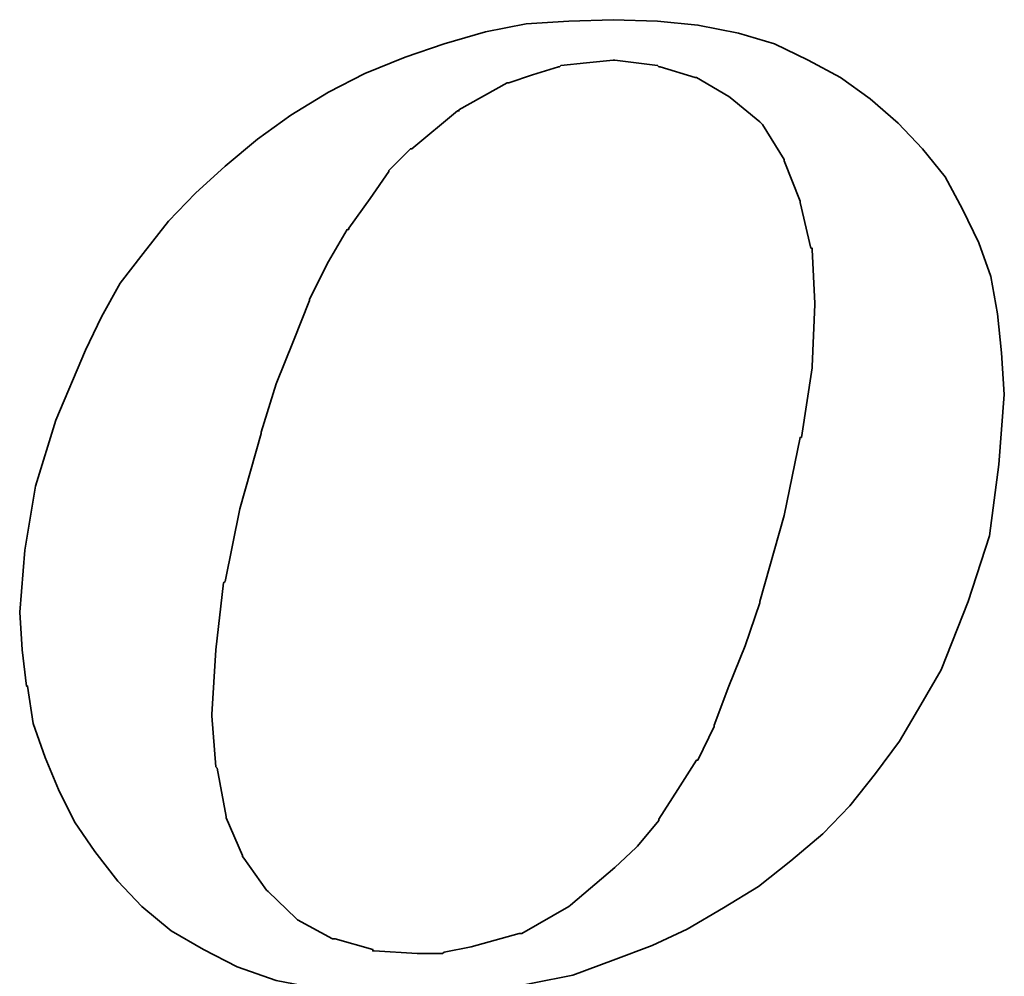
# Model space of a CAD drawing. Extents: x 30 to 228, y 66 to 165.
# Tile 42 of 53: x 193.49 to 195.77, y 116.24 to 118.46. Entities that reach past the tile are written whole.
import ezdxf

# ---------------------------------------------------------------- set-up
doc = ezdxf.new("R2010")
doc.units = 0
doc.header["$LTSCALE"] = 3
doc.header["$MEASUREMENT"] = 0
doc.layers.add('DIM', color=4, linetype='CONTINUOUS')
doc.layers.add('layer 1', color=7, linetype='CONTINUOUS')

# ---------------------------------------------------------------- blocks, each defined once
blk = doc.blocks.new('TBI MOTION logo(完整正式版)')
at = {"layer": 'layer 1', "color": 22, "lineweight": 35}
for points, knots in [([(-11.34375, -6.98375), (-11.34375, -6.98375), (-10.91375, -7.43875), (-10.91375, -7.43875), (-10.91375, -7.43875), (-10.91375, -7.43875), (-10.38625, -7.87125), (-10.38625, -7.87125), (-10.38625, -7.87125), (-10.38625, -7.87125), (-9.81125, -8.20375), (-9.81125, -8.20375), (-9.81125, -8.20375), (-9.81125, -8.20375), (-9.21125, -8.51875), (-9.21125, -8.51875), (-9.21125, -8.51875), (-9.21125, -8.51875), (-8.51625, -8.75875), (-8.51625, -8.75875), (-8.51625, -8.75875), (-8.51625, -8.75875), (-7.77125, -8.90375), (-7.77125, -8.90375), (-7.77125, -8.90375), (-7.77125, -8.90375), (-6.97875, -8.99875), (-6.97875, -8.99875), (-6.97875, -8.99875), (-6.97875, -8.99875), (-6.14125, -9.02375), (-6.14125, -9.02375), (-6.14125, -9.02375), (-6.14125, -9.02375), (-5.37125, -8.99875), (-5.37125, -8.99875), (-5.37125, -8.99875), (-5.37125, -8.99875), (-4.65375, -8.94875), (-4.65375, -8.94875), (-4.65375, -8.94875), (-4.65375, -8.94875), (-3.93375, -8.80625), (-3.93375, -8.80625), (-3.93375, -8.80625), (-3.93375, -8.80625), (-3.21375, -8.66375), (-3.21375, -8.66375), (-3.21375, -8.66375), (-3.21375, -8.66375), (-2.49375, -8.39875), (-2.49375, -8.39875), (-2.49375, -8.39875), (-2.49375, -8.39875), (-1.79875, -8.13375), (-1.79875, -8.13375), (-1.79875, -8.13375), (-1.79875, -8.13375), (-1.17375, -7.84375), (-1.17375, -7.84375), (-1.17375, -7.84375), (-1.17375, -7.84375), (-0.52375, -7.46375), (-0.52375, -7.46375), (-0.52375, -7.46375), (-0.52375, -7.46375), (0.10124, -7.07875), (0.10124, -7.07875), (0.10124, -7.07875), (0.10124, -7.07875), (0.67625, -6.62375), (0.67625, -6.62375), (0.67625, -6.62375), (0.67625, -6.62375), (1.24874, -6.14375), (1.24874, -6.14375), (1.24874, -6.14375), (1.24874, -6.14375), (1.72874, -5.64125), (1.72874, -5.64125), (1.72874, -5.64125), (1.72874, -5.64125), (2.18624, -5.06375), (2.18624, -5.06375), (2.18624, -5.06375), (2.18624, -5.06375), (2.61625, -4.48874), (2.61625, -4.48874), (2.61625, -4.48874), (2.61625, -4.48874), (3.00125, -3.83874), (3.00125, -3.83874), (3.00125, -3.83874), (3.00125, -3.83874), (3.36124, -3.21374), (3.36124, -3.21374), (3.36124, -3.21374), (3.36124, -3.21374), (3.84374, -1.99125), (3.84374, -1.99125), (3.84374, -1.99125), (3.84374, -1.99125), (4.22625, -0.81875), (4.22625, -0.81875), (4.22625, -0.81875), (4.22625, -0.81875), (4.39125, 0.45624), (4.39125, 0.45624), (4.39125, 0.45624), (4.39125, 0.45624), (4.48874, 1.70124), (4.48874, 1.70124), (4.48874, 1.70124), (4.48874, 1.70124), (4.43874, 2.44625), (4.43874, 2.44625), (4.43874, 2.44625), (4.43874, 2.44625), (4.36874, 3.14125), (4.36874, 3.14125), (4.36874, 3.14125), (4.36874, 3.14125), (4.25125, 3.81125), (4.25125, 3.81125), (4.25125, 3.81125), (4.25125, 3.81125), (4.03124, 4.41125), (4.03124, 4.41125), (4.03124, 4.41125), (4.03124, 4.41125), (3.74374, 5.01125), (3.74374, 5.01125), (3.74374, 5.01125), (3.74374, 5.01125), (3.43124, 5.58875), (3.43124, 5.58875), (3.43124, 5.58875), (3.43124, 5.58875), (3.02625, 6.09125), (3.02625, 6.09125), (3.02625, 6.09125), (3.02625, 6.09125), (2.59374, 6.54875), (2.59374, 6.54875), (2.59374, 6.54875), (2.59374, 6.54875), (2.09124, 6.98125), (2.09124, 6.98125), (2.09124, 6.98125), (2.09124, 6.98125), (1.56124, 7.36625), (1.56124, 7.36625), (1.56124, 7.36625), (1.56124, 7.36625), (0.98624, 7.67625), (0.98624, 7.67625), (0.98624, 7.67625), (0.98624, 7.67625), (0.38624, 7.96375), (0.38624, 7.96375), (0.38624, 7.96375), (0.38624, 7.96375), (-0.25875, 8.15625), (-0.25875, 8.15625), (-0.25875, 8.15625), (-0.25875, 8.15625), (-0.98125, 8.30125), (-0.98125, 8.30125), (-0.98125, 8.30125), (-0.98125, 8.30125), (-1.70124, 8.37125), (-1.70124, 8.37125), (-1.70124, 8.37125), (-1.70124, 8.37125), (-2.49375, 8.39624), (-2.49375, 8.39624), (-2.49375, 8.39624), (-2.49375, 8.39624), (-3.28625, 8.37125), (-3.28625, 8.37125), (-3.28625, 8.37125), (-3.28625, 8.37125), (-4.05125, 8.32125), (-4.05125, 8.32125), (-4.05125, 8.32125), (-4.05125, 8.32125), (-4.77375, 8.18125), (-4.77375, 8.18125), (-4.77375, 8.18125), (-4.77375, 8.18125), (-5.51625, 7.96375), (-5.51625, 7.96375), (-5.51625, 7.96375), (-5.51625, 7.96375), (-6.21125, 7.72625), (-6.21125, 7.72625), (-6.21125, 7.72625), (-6.21125, 7.72625), (-6.92875, 7.43625), (-6.92875, 7.43625), (-6.92875, 7.43625), (-6.92875, 7.43625), (-7.57875, 7.10125), (-7.57875, 7.10125), (-7.57875, 7.10125), (-7.57875, 7.10125), (-8.24875, 6.69125), (-8.24875, 6.69125), (-8.24875, 6.69125), (-8.24875, 6.69125), (-8.84875, 6.26125), (-8.84875, 6.26125), (-8.84875, 6.26125), (-8.84875, 6.26125), (-9.42625, 5.78125), (-9.42625, 5.78125), (-9.42625, 5.78125), (-9.42625, 5.78125), (-9.95375, 5.30125), (-9.95375, 5.30125), (-9.95375, 5.30125), (-9.95375, 5.30125), (-10.43375, 4.79624), (-10.43375, 4.79624), (-10.43375, 4.79624), (-10.43375, 4.79624), (-10.88875, 4.22125), (-10.88875, 4.22125), (-10.88875, 4.22125), (-10.88875, 4.22125), (-11.29875, 3.69375), (-11.29875, 3.69375), (-11.29875, 3.69375), (-11.29875, 3.69375), (-11.63375, 3.09125), (-11.63375, 3.09125), (-11.63375, 3.09125), (-11.63375, 3.09125), (-11.91875, 2.49625), (-11.91875, 2.49625), (-11.91875, 2.49625), (-11.91875, 2.49625), (-12.44875, 1.24625), (-12.44875, 1.24625), (-12.44875, 1.24625), (-12.44875, 1.24625), (-12.80875, 0.06874), (-12.80875, 0.06874), (-12.80875, 0.06874), (-12.80875, 0.06874), (-12.99875, -1.07875), (-12.99875, -1.07875), (-12.99875, -1.07875), (-12.99875, -1.07875), (-13.09375, -2.18375), (-13.09375, -2.18375), (-13.09375, -2.18375), (-13.09375, -2.18375), (-13.04875, -2.85375), (-13.04875, -2.85375), (-13.04875, -2.85375), (-13.04875, -2.85375), (-12.97375, -3.50375), (-12.97375, -3.50375), (-12.97375, -3.50375), (-12.97375, -3.50375), (-12.95375, -3.50375), (-12.95375, -3.50375), (-12.95375, -3.50375), (-12.95375, -3.50375), (-12.85375, -4.17375), (-12.85375, -4.17375), (-12.85375, -4.17375), (-12.85375, -4.17375), (-12.63875, -4.77624), (-12.63875, -4.77624), (-12.63875, -4.77624), (-12.63875, -4.77624), (-12.39875, -5.35125), (-12.39875, -5.35125), (-12.39875, -5.35125), (-12.39875, -5.35125), (-12.11375, -5.92875), (-12.11375, -5.92875), (-12.11375, -5.92875), (-12.11375, -5.92875), (-11.75375, -6.45375), (-11.75375, -6.45375), (-11.75375, -6.45375), (-11.75375, -6.45375), (-11.34375, -6.98375), (-11.34375, -6.98375)], [0, 0, 0, 0, 0.01369863, 0.01369863, 0.01369863, 0.01369863, 0.02739726, 0.02739726, 0.02739726, 0.02739726, 0.04109589, 0.04109589, 0.04109589, 0.04109589, 0.05479452, 0.05479452, 0.05479452, 0.05479452, 0.06849315, 0.06849315, 0.06849315, 0.06849315, 0.08219178, 0.08219178, 0.08219178, 0.08219178, 0.09589041, 0.09589041, 0.09589041, 0.09589041, 0.10958904, 0.10958904, 0.10958904, 0.10958904, 0.12328767, 0.12328767, 0.12328767, 0.12328767, 0.1369863, 0.1369863, 0.1369863, 0.1369863, 0.15068493, 0.15068493, 0.15068493, 0.15068493, 0.16438356, 0.16438356, 0.16438356, 0.16438356, 0.17808219, 0.17808219, 0.17808219, 0.17808219, 0.19178082, 0.19178082, 0.19178082, 0.19178082, 0.20547945, 0.20547945, 0.20547945, 0.20547945, 0.21917808, 0.21917808, 0.21917808, 0.21917808, 0.23287671, 0.23287671, 0.23287671, 0.23287671, 0.24657534, 0.24657534, 0.24657534, 0.24657534, 0.26027397, 0.26027397, 0.26027397, 0.26027397, 0.2739726, 0.2739726, 0.2739726, 0.2739726, 0.28767123, 0.28767123, 0.28767123, 0.28767123, 0.30136986, 0.30136986, 0.30136986, 0.30136986, 0.31506849, 0.31506849, 0.31506849, 0.31506849, 0.32876712, 0.32876712, 0.32876712, 0.32876712, 0.34246575, 0.34246575, 0.34246575, 0.34246575, 0.35616438, 0.35616438, 0.35616438, 0.35616438, 0.36986301, 0.36986301, 0.36986301, 0.36986301, 0.38356164, 0.38356164, 0.38356164, 0.38356164, 0.39726027, 0.39726027, 0.39726027, 0.39726027, 0.4109589, 0.4109589, 0.4109589, 0.4109589, 0.42465753, 0.42465753, 0.42465753, 0.42465753, 0.43835616, 0.43835616, 0.43835616, 0.43835616, 0.45205479, 0.45205479, 0.45205479, 0.45205479, 0.46575342, 0.46575342, 0.46575342, 0.46575342, 0.47945205, 0.47945205, 0.47945205, 0.47945205, 0.49315068, 0.49315068, 0.49315068, 0.49315068, 0.50684932, 0.50684932, 0.50684932, 0.50684932, 0.52054795, 0.52054795, 0.52054795, 0.52054795, 0.53424658, 0.53424658, 0.53424658, 0.53424658, 0.54794521, 0.54794521, 0.54794521, 0.54794521, 0.56164384, 0.56164384, 0.56164384, 0.56164384, 0.57534247, 0.57534247, 0.57534247, 0.57534247, 0.5890411, 0.5890411, 0.5890411, 0.5890411, 0.60273973, 0.60273973, 0.60273973, 0.60273973, 0.61643836, 0.61643836, 0.61643836, 0.61643836, 0.63013699, 0.63013699, 0.63013699, 0.63013699, 0.64383562, 0.64383562, 0.64383562, 0.64383562, 0.65753425, 0.65753425, 0.65753425, 0.65753425, 0.67123288, 0.67123288, 0.67123288, 0.67123288, 0.68493151, 0.68493151, 0.68493151, 0.68493151, 0.69863014, 0.69863014, 0.69863014, 0.69863014, 0.71232877, 0.71232877, 0.71232877, 0.71232877, 0.7260274, 0.7260274, 0.7260274, 0.7260274, 0.73972603, 0.73972603, 0.73972603, 0.73972603, 0.75342466, 0.75342466, 0.75342466, 0.75342466, 0.76712329, 0.76712329, 0.76712329, 0.76712329, 0.78082192, 0.78082192, 0.78082192, 0.78082192, 0.79452055, 0.79452055, 0.79452055, 0.79452055, 0.80821918, 0.80821918, 0.80821918, 0.80821918, 0.82191781, 0.82191781, 0.82191781, 0.82191781, 0.83561644, 0.83561644, 0.83561644, 0.83561644, 0.84931507, 0.84931507, 0.84931507, 0.84931507, 0.8630137, 0.8630137, 0.8630137, 0.8630137, 0.87671233, 0.87671233, 0.87671233, 0.87671233, 0.89041096, 0.89041096, 0.89041096, 0.89041096, 0.90410959, 0.90410959, 0.90410959, 0.90410959, 0.91780822, 0.91780822, 0.91780822, 0.91780822, 0.93150685, 0.93150685, 0.93150685, 0.93150685, 0.94520548, 0.94520548, 0.94520548, 0.94520548, 0.95890411, 0.95890411, 0.95890411, 0.95890411, 0.97260274, 0.97260274, 0.97260274, 0.97260274, 0.98630137, 0.98630137, 0.98630137, 0.98630137, 1, 1, 1, 1]), ([(-8.77875, 1.03124), (-8.77875, 1.03124), (-8.51625, 1.89625), (-8.51625, 1.89625), (-8.51625, 1.89625), (-8.51625, 1.89625), (-8.20375, 2.66375), (-8.20375, 2.66375), (-8.20375, 2.66375), (-8.20375, 2.66375), (-7.91625, 3.38125), (-7.91625, 3.38125), (-7.91625, 3.38125), (-7.91625, 3.38125), (-7.91625, 3.40624), (-7.91625, 3.40624), (-7.91625, 3.40624), (-7.91625, 3.40624), (-7.57875, 4.07624), (-7.57875, 4.07624), (-7.57875, 4.07624), (-7.57875, 4.07624), (-7.24375, 4.65125), (-7.24375, 4.65125), (-7.24375, 4.65125), (-7.24375, 4.65125), (-7.21875, 4.65125), (-7.21875, 4.65125), (-7.21875, 4.65125), (-7.21875, 4.65125), (-7.21875, 4.67624), (-7.21875, 4.67624), (-7.21875, 4.67624), (-7.21875, 4.67624), (-6.83625, 5.20375), (-6.83625, 5.20375), (-6.83625, 5.20375), (-6.83625, 5.20375), (-6.49875, 5.68625), (-6.49875, 5.68625), (-6.49875, 5.68625), (-6.49875, 5.68625), (-6.49875, 5.70625), (-6.49875, 5.70625), (-6.49875, 5.70625), (-6.49875, 5.70625), (-6.11625, 6.09125), (-6.11625, 6.09125), (-6.11625, 6.09125), (-6.11625, 6.09125), (-6.09125, 6.09125), (-6.09125, 6.09125), (-6.09125, 6.09125), (-6.09125, 6.09125), (-5.27375, 6.76625), (-5.27375, 6.76625), (-5.27375, 6.76625), (-5.27375, 6.76625), (-5.24875, 6.76625), (-5.24875, 6.76625), (-5.24875, 6.76625), (-5.24875, 6.76625), (-5.24875, 6.78625), (-5.24875, 6.78625), (-5.24875, 6.78625), (-5.24875, 6.78625), (-4.38875, 7.26624), (-4.38875, 7.26624), (-4.38875, 7.26624), (-4.38875, 7.26624), (-4.36125, 7.26624), (-4.36125, 7.26624), (-4.36125, 7.26624), (-4.36125, 7.26624), (-3.93375, 7.41125), (-3.93375, 7.41125), (-3.93375, 7.41125), (-3.93375, 7.41125), (-3.47375, 7.55625), (-3.47375, 7.55625), (-3.47375, 7.55625), (-3.47375, 7.55625), (-3.45375, 7.55625), (-3.45375, 7.55625), (-3.45375, 7.55625), (-3.45375, 7.55625), (-3.42875, 7.58124), (-3.42875, 7.58124), (-3.42875, 7.58124), (-3.42875, 7.58124), (-2.97375, 7.62625), (-2.97375, 7.62625), (-2.97375, 7.62625), (-2.97375, 7.62625), (-2.49375, 7.67625), (-2.49375, 7.67625), (-2.49375, 7.67625), (-2.49375, 7.67625), (-2.46875, 7.67625), (-2.46875, 7.67625), (-2.46875, 7.67625), (-2.46875, 7.67625), (-1.70124, 7.58124), (-1.70124, 7.58124), (-1.70124, 7.58124), (-1.70124, 7.58124), (-1.67875, 7.55625), (-1.67875, 7.55625), (-1.67875, 7.55625), (-1.67875, 7.55625), (-1.65375, 7.55625), (-1.65375, 7.55625), (-1.65375, 7.55625), (-1.65375, 7.55625), (-1.03125, 7.36625), (-1.03125, 7.36625), (-1.03125, 7.36625), (-1.03125, 7.36625), (-1.00625, 7.36625), (-1.00625, 7.36625), (-1.00625, 7.36625), (-1.00625, 7.36625), (-0.43124, 7.02624), (-0.43124, 7.02624), (-0.43124, 7.02624), (-0.43124, 7.02624), (-0.40625, 7.00624), (-0.40625, 7.00624), (-0.40625, 7.00624), (-0.40625, 7.00624), (0.12124, 6.57124), (0.12124, 6.57124), (0.12124, 6.57124), (0.12124, 6.57124), (0.14624, 6.54875), (0.14624, 6.54875), (0.14624, 6.54875), (0.14624, 6.54875), (0.17124, 6.52375), (0.17124, 6.52375), (0.17124, 6.52375), (0.17124, 6.52375), (0.55625, 5.89875), (0.55625, 5.89875), (0.55625, 5.89875), (0.55625, 5.89875), (0.55625, 5.87625), (0.55625, 5.87625), (0.55625, 5.87625), (0.55625, 5.87625), (0.84124, 5.15625), (0.84124, 5.15625), (0.84124, 5.15625), (0.84124, 5.15625), (0.84124, 5.13125), (0.84124, 5.13125), (0.84124, 5.13125), (0.84124, 5.13125), (1.03624, 4.31875), (1.03624, 4.31875), (1.03624, 4.31875), (1.03624, 4.31875), (1.05624, 4.31875), (1.05624, 4.31875), (1.05624, 4.31875), (1.05624, 4.31875), (1.05624, 4.29125), (1.05624, 4.29125), (1.05624, 4.29125), (1.05624, 4.29125), (1.10625, 3.33125), (1.10625, 3.33125), (1.10625, 3.33125), (1.10625, 3.33125), (1.10625, 3.30875), (1.10625, 3.30875), (1.10625, 3.30875), (1.10625, 3.30875), (1.05624, 2.20624), (1.05624, 2.20624), (1.05624, 2.20624), (1.05624, 2.20624), (1.05624, 2.18124), (1.05624, 2.18124), (1.05624, 2.18124), (1.05624, 2.18124), (0.86624, 0.93624), (0.86624, 0.93624), (0.86624, 0.93624), (0.86624, 0.93624), (0.84124, 0.93624), (0.84124, 0.93624), (0.84124, 0.93624), (0.84124, 0.93624), (0.55625, -0.45874), (0.55625, -0.45874), (0.55625, -0.45874), (0.55625, -0.45874), (0.12124, -1.99125), (0.12124, -1.99125), (0.12124, -1.99125), (0.12124, -1.99125), (0.12124, -2.01874), (0.12124, -2.01874), (0.12124, -2.01874), (0.12124, -2.01874), (-0.13874, -2.78375), (-0.13874, -2.78375), (-0.13874, -2.78375), (-0.13874, -2.78375), (-0.43124, -3.50375), (-0.43124, -3.50375), (-0.43124, -3.50375), (-0.43124, -3.50375), (-0.69375, -4.19875), (-0.69375, -4.19875), (-0.69375, -4.19875), (-0.69375, -4.19875), (-0.69375, -4.22375), (-0.69375, -4.22375), (-0.69375, -4.22375), (-0.69375, -4.22375), (-0.98125, -4.82374), (-0.98125, -4.82374), (-0.98125, -4.82374), (-0.98125, -4.82374), (-1.00625, -4.82374), (-1.00625, -4.82374), (-1.00625, -4.82374), (-1.00625, -4.82374), (-1.33875, -5.35125), (-1.33875, -5.35125), (-1.33875, -5.35125), (-1.33875, -5.35125), (-1.67875, -5.87875), (-1.67875, -5.87875), (-1.67875, -5.87875), (-1.67875, -5.87875), (-1.67875, -5.90375), (-1.67875, -5.90375), (-1.67875, -5.90375), (-1.67875, -5.90375), (-2.05875, -6.35875), (-2.05875, -6.35875), (-2.05875, -6.35875), (-2.05875, -6.35875), (-2.08375, -6.38375), (-2.08375, -6.38375), (-2.08375, -6.38375), (-2.08375, -6.38375), (-2.46875, -6.74375), (-2.46875, -6.74375), (-2.46875, -6.74375), (-2.46875, -6.74375), (-3.25875, -7.41625), (-3.25875, -7.41625), (-3.25875, -7.41625), (-3.25875, -7.41625), (-3.28625, -7.43875), (-3.28625, -7.43875), (-3.28625, -7.43875), (-3.28625, -7.43875), (-4.12375, -7.91875), (-4.12375, -7.91875), (-4.12375, -7.91875), (-4.12375, -7.91875), (-4.14875, -7.91875), (-4.14875, -7.91875), (-4.14875, -7.91875), (-4.14875, -7.91875), (-4.17125, -7.91875), (-4.17125, -7.91875), (-4.17125, -7.91875), (-4.17125, -7.91875), (-5.03375, -8.15875), (-5.03375, -8.15875), (-5.03375, -8.15875), (-5.03375, -8.15875), (-5.51625, -8.25625), (-5.51625, -8.25625), (-5.51625, -8.25625), (-5.51625, -8.25625), (-5.54125, -8.27875), (-5.54125, -8.27875), (-5.54125, -8.27875), (-5.54125, -8.27875), (-5.56375, -8.27875), (-5.56375, -8.27875), (-5.56375, -8.27875), (-5.56375, -8.27875), (-5.99625, -8.27875), (-5.99625, -8.27875), (-5.99625, -8.27875), (-5.99625, -8.27875), (-6.76375, -8.23125), (-6.76375, -8.23125), (-6.76375, -8.23125), (-6.76375, -8.23125), (-6.78875, -8.23125), (-6.78875, -8.23125), (-6.78875, -8.23125), (-6.78875, -8.23125), (-6.78875, -8.20375), (-6.78875, -8.20375), (-6.78875, -8.20375), (-6.78875, -8.20375), (-7.45875, -8.01375), (-7.45875, -8.01375), (-7.45875, -8.01375), (-7.45875, -8.01375), (-7.48375, -8.01375), (-7.48375, -8.01375), (-7.48375, -8.01375), (-7.48375, -8.01375), (-7.50875, -8.01375), (-7.50875, -8.01375), (-7.50875, -8.01375), (-7.50875, -8.01375), (-8.13125, -7.67875), (-8.13125, -7.67875), (-8.13125, -7.67875), (-8.13125, -7.67875), (-8.15625, -7.65375), (-8.15625, -7.65375), (-8.15625, -7.65375), (-8.15625, -7.65375), (-8.65875, -7.17375), (-8.65875, -7.17375), (-8.65875, -7.17375), (-8.65875, -7.17375), (-8.68375, -7.14875), (-8.68375, -7.14875), (-8.68375, -7.14875), (-8.68375, -7.14875), (-9.08875, -6.57375), (-9.08875, -6.57375), (-9.08875, -6.57375), (-9.08875, -6.57375), (-9.11375, -6.54875), (-9.11375, -6.54875), (-9.11375, -6.54875), (-9.11375, -6.54875), (-9.11375, -6.52875), (-9.11375, -6.52875), (-9.11375, -6.52875), (-9.11375, -6.52875), (-9.40375, -5.85375), (-9.40375, -5.85375), (-9.40375, -5.85375), (-9.40375, -5.85375), (-9.40375, -5.82875), (-9.40375, -5.82875), (-9.40375, -5.82875), (-9.40375, -5.82875), (-9.56875, -4.96875), (-9.56875, -4.96875), (-9.56875, -4.96875), (-9.56875, -4.96875), (-9.59375, -4.94375), (-9.59375, -4.94375), (-9.59375, -4.94375), (-9.59375, -4.94375), (-9.66375, -4.03375), (-9.66375, -4.03375), (-9.66375, -4.03375), (-9.66375, -4.03375), (-9.66375, -4.00875), (-9.66375, -4.00875), (-9.66375, -4.00875), (-9.66375, -4.00875), (-9.59375, -2.85375), (-9.59375, -2.85375), (-9.59375, -2.85375), (-9.59375, -2.85375), (-9.45125, -1.65875), (-9.45125, -1.65875), (-9.45125, -1.65875), (-9.45125, -1.65875), (-9.42625, -1.63375), (-9.42625, -1.63375), (-9.42625, -1.63375), (-9.42625, -1.63375), (-9.16125, -0.33875), (-9.16125, -0.33875), (-9.16125, -0.33875), (-9.16125, -0.33875), (-8.77875, 1.00624), (-8.77875, 1.00624), (-8.77875, 1.00624), (-8.77875, 1.00624), (-8.77875, 1.03124), (-8.77875, 1.03124)], [0, 0, 0, 0, 0.01020408, 0.01020408, 0.01020408, 0.01020408, 0.02040816, 0.02040816, 0.02040816, 0.02040816, 0.03061224, 0.03061224, 0.03061224, 0.03061224, 0.04081633, 0.04081633, 0.04081633, 0.04081633, 0.05102041, 0.05102041, 0.05102041, 0.05102041, 0.06122449, 0.06122449, 0.06122449, 0.06122449, 0.07142857, 0.07142857, 0.07142857, 0.07142857, 0.08163265, 0.08163265, 0.08163265, 0.08163265, 0.09183673, 0.09183673, 0.09183673, 0.09183673, 0.10204082, 0.10204082, 0.10204082, 0.10204082, 0.1122449, 0.1122449, 0.1122449, 0.1122449, 0.12244898, 0.12244898, 0.12244898, 0.12244898, 0.13265306, 0.13265306, 0.13265306, 0.13265306, 0.14285714, 0.14285714, 0.14285714, 0.14285714, 0.15306122, 0.15306122, 0.15306122, 0.15306122, 0.16326531, 0.16326531, 0.16326531, 0.16326531, 0.17346939, 0.17346939, 0.17346939, 0.17346939, 0.18367347, 0.18367347, 0.18367347, 0.18367347, 0.19387755, 0.19387755, 0.19387755, 0.19387755, 0.20408163, 0.20408163, 0.20408163, 0.20408163, 0.21428571, 0.21428571, 0.21428571, 0.21428571, 0.2244898, 0.2244898, 0.2244898, 0.2244898, 0.23469388, 0.23469388, 0.23469388, 0.23469388, 0.24489796, 0.24489796, 0.24489796, 0.24489796, 0.25510204, 0.25510204, 0.25510204, 0.25510204, 0.26530612, 0.26530612, 0.26530612, 0.26530612, 0.2755102, 0.2755102, 0.2755102, 0.2755102, 0.28571429, 0.28571429, 0.28571429, 0.28571429, 0.29591837, 0.29591837, 0.29591837, 0.29591837, 0.30612245, 0.30612245, 0.30612245, 0.30612245, 0.31632653, 0.31632653, 0.31632653, 0.31632653, 0.32653061, 0.32653061, 0.32653061, 0.32653061, 0.33673469, 0.33673469, 0.33673469, 0.33673469, 0.34693878, 0.34693878, 0.34693878, 0.34693878, 0.35714286, 0.35714286, 0.35714286, 0.35714286, 0.36734694, 0.36734694, 0.36734694, 0.36734694, 0.37755102, 0.37755102, 0.37755102, 0.37755102, 0.3877551, 0.3877551, 0.3877551, 0.3877551, 0.39795918, 0.39795918, 0.39795918, 0.39795918, 0.40816327, 0.40816327, 0.40816327, 0.40816327, 0.41836735, 0.41836735, 0.41836735, 0.41836735, 0.42857143, 0.42857143, 0.42857143, 0.42857143, 0.43877551, 0.43877551, 0.43877551, 0.43877551, 0.44897959, 0.44897959, 0.44897959, 0.44897959, 0.45918367, 0.45918367, 0.45918367, 0.45918367, 0.46938776, 0.46938776, 0.46938776, 0.46938776, 0.47959184, 0.47959184, 0.47959184, 0.47959184, 0.48979592, 0.48979592, 0.48979592, 0.48979592, 0.5, 0.5, 0.5, 0.5, 0.51020408, 0.51020408, 0.51020408, 0.51020408, 0.52040816, 0.52040816, 0.52040816, 0.52040816, 0.53061224, 0.53061224, 0.53061224, 0.53061224, 0.54081633, 0.54081633, 0.54081633, 0.54081633, 0.55102041, 0.55102041, 0.55102041, 0.55102041, 0.56122449, 0.56122449, 0.56122449, 0.56122449, 0.57142857, 0.57142857, 0.57142857, 0.57142857, 0.58163265, 0.58163265, 0.58163265, 0.58163265, 0.59183673, 0.59183673, 0.59183673, 0.59183673, 0.60204082, 0.60204082, 0.60204082, 0.60204082, 0.6122449, 0.6122449, 0.6122449, 0.6122449, 0.62244898, 0.62244898, 0.62244898, 0.62244898, 0.63265306, 0.63265306, 0.63265306, 0.63265306, 0.64285714, 0.64285714, 0.64285714, 0.64285714, 0.65306122, 0.65306122, 0.65306122, 0.65306122, 0.66326531, 0.66326531, 0.66326531, 0.66326531, 0.67346939, 0.67346939, 0.67346939, 0.67346939, 0.68367347, 0.68367347, 0.68367347, 0.68367347, 0.69387755, 0.69387755, 0.69387755, 0.69387755, 0.70408163, 0.70408163, 0.70408163, 0.70408163, 0.71428571, 0.71428571, 0.71428571, 0.71428571, 0.7244898, 0.7244898, 0.7244898, 0.7244898, 0.73469388, 0.73469388, 0.73469388, 0.73469388, 0.74489796, 0.74489796, 0.74489796, 0.74489796, 0.75510204, 0.75510204, 0.75510204, 0.75510204, 0.76530612, 0.76530612, 0.76530612, 0.76530612, 0.7755102, 0.7755102, 0.7755102, 0.7755102, 0.78571429, 0.78571429, 0.78571429, 0.78571429, 0.79591837, 0.79591837, 0.79591837, 0.79591837, 0.80612245, 0.80612245, 0.80612245, 0.80612245, 0.81632653, 0.81632653, 0.81632653, 0.81632653, 0.82653061, 0.82653061, 0.82653061, 0.82653061, 0.83673469, 0.83673469, 0.83673469, 0.83673469, 0.84693878, 0.84693878, 0.84693878, 0.84693878, 0.85714286, 0.85714286, 0.85714286, 0.85714286, 0.86734694, 0.86734694, 0.86734694, 0.86734694, 0.87755102, 0.87755102, 0.87755102, 0.87755102, 0.8877551, 0.8877551, 0.8877551, 0.8877551, 0.89795918, 0.89795918, 0.89795918, 0.89795918, 0.90816327, 0.90816327, 0.90816327, 0.90816327, 0.91836735, 0.91836735, 0.91836735, 0.91836735, 0.92857143, 0.92857143, 0.92857143, 0.92857143, 0.93877551, 0.93877551, 0.93877551, 0.93877551, 0.94897959, 0.94897959, 0.94897959, 0.94897959, 0.95918367, 0.95918367, 0.95918367, 0.95918367, 0.96938776, 0.96938776, 0.96938776, 0.96938776, 0.97959184, 0.97959184, 0.97959184, 0.97959184, 0.98979592, 0.98979592, 0.98979592, 0.98979592, 1, 1, 1, 1])]:
    blk.add_open_spline(points, degree=3, knots=knots, dxfattribs=at)

msp = doc.modelspace()

# ---------------------------------------------------------------- block references
at = {"layer": 'DIM', "xscale": 0.1296000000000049, "yscale": 0.1296000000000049, "zscale": 0.1296}
msp.add_blockref('TBI MOTION logo(完整正式版)', (195.1918, 117.367), dxfattribs=at)

doc.saveas('drawing.dxf')
